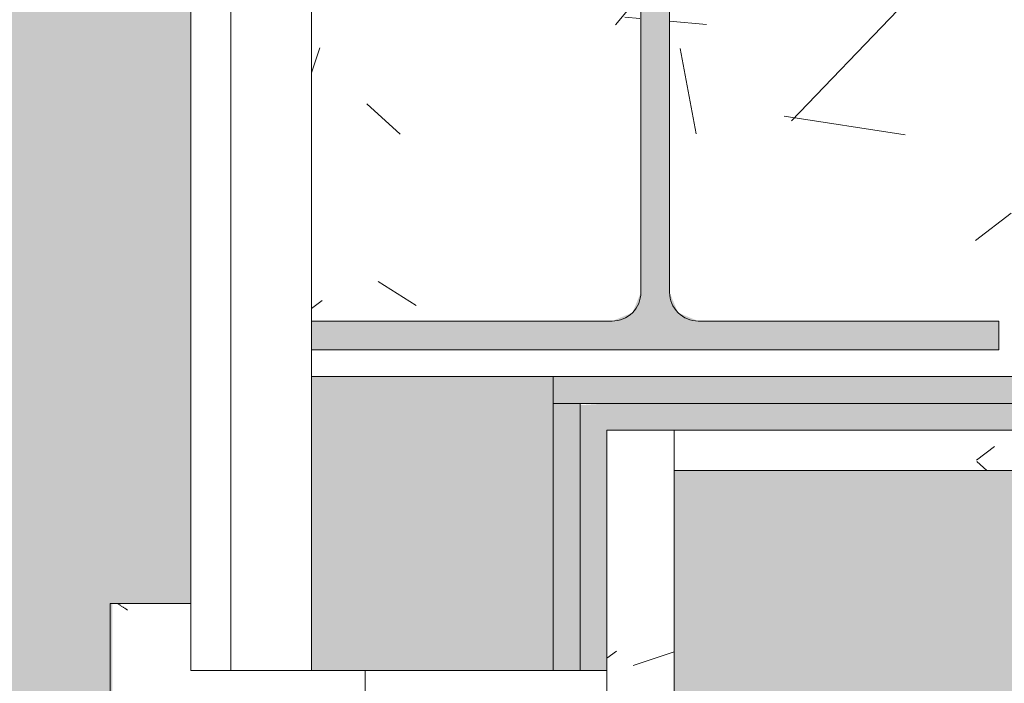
# Model space of a CAD drawing. Header units: millimetres. Extents: x 5980700 to 6194397, y -12939 to 2351883.
# Tile 15 of 124: x 6023785 to 6024151, y -2083 to -1836. Entities that reach past the tile are written whole.
import ezdxf

# ---------------------------------------------------------------- set-up
doc = ezdxf.new("R2010")
doc.units = ezdxf.units.MM
for name, color, linetype, lineweight in [('A-FLOR-PATT', 8, 'Continuous', 18), ('A-GLAZ', 151, 'Continuous', 9), ('A-GLAZ-SILL', 1, 'Continuous', 9), ('A-WALL', 113, 'Continuous', 18), ('A-WALL-PATT', 111, 'Continuous', 25), ('S-COLS', 52, 'Continuous', 9)]:
    doc.layers.add(name, color=color, linetype=linetype, lineweight=lineweight)
pattern_1 = [(49.99999999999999, (0, 0), (182.184668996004, -15.93908553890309), [19.05, -209.55]), (355, (0, 0), (-35.24242749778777, 191.0566080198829), [15.24, -167.64]), (100.451, (15.182, -1.328), (146.9425016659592, 175.1166878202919), [16.19, -178.09]), (46.184, (0, 50.8), (271.0788941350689, -42.04327417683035), [28.575, -314.325]), (96.636, (22.59, 47.297), (237.4025071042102, 247.4272132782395), [24.285, -267.135]), (351.184, (0, 50.8), (237.404605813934, 247.4251178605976), [22.86, -251.46]), (21, (25.4, 38.1), (151.6148798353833, -102.2655185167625), [19.05, -209.55]), (326, (25.4, 38.1), (61.80235996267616, 184.1877424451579), [15.24, -167.64]), (71.45100000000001, (38.035, 29.578), (213.4170626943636, 81.92136778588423), [16.19, -178.09]), (37.50000000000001, (0, 0), (3.08832282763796, 84.55507579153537), [8.382, -157.226, 8.382, -161.798, -168.275]), (37.50000000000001, (0, 0), (3.08832282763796, 84.55507579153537), [-335.788, 8.382, -159.893]), (7.499999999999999, (0, 0), (66.81943811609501, 100.1807470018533), [8.382, -88.646, 8.382, -153.416, -64.135]), (7.499999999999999, (0, 0), (66.81943811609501, 100.1807470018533), [-258.826, 8.382, -55.753]), (327.5, (-56.642, 0), (135.5904877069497, -5.7289126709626), [8.382, -55.118, 8.382, -189.738, -262.89]), (327.5, (-56.642, 0), (135.5904877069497, -5.7289126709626), [-261.62, 8.382, -254.508]), (317.5, (-82.042, 0), (148.1288864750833, 25.42676126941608), [8.382, -74.168, 8.382, -123.19, -186.69]), (317.5, (-82.042, 0), (148.1288864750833, 25.42676126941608), [-214.122, 8.382, -178.308])]

# ---------------------------------------------------------------- blocks, each defined once
blk = doc.blocks.new('FX-HRT-JANELA_CORRER-4FLS - 270x190cm-4FLS-ALU-3_0cmFolha 5-3910589-PLANTA DE CAIMENTO DE PISOS - TÉRREO')
at = {"layer": 'A-GLAZ', "color": 130}
for p, q in [((1349.999999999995, 12.49999999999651), (1329.999999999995, 12.49999999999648)), ((1349.999999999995, -77.49999999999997), (1349.999999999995, 12.49999999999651)), ((1329.999999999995, -77.5), (1349.999999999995, -77.49999999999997))]:
    blk.add_line(p, q, dxfattribs=at)
blk = doc.blocks.new('FP_28-PLANTA DE CAIMENTO DE PISOS - TÉRREO')
at = {"layer": 'A-GLAZ-SILL', "color": 90, "lineweight": 5}
blk.add_line((1374.999999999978, 107.4999999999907), (-1374.999999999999, 107.4999999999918), dxfattribs=at)
at = {"layer": 'A-GLAZ-SILL', "lineweight": 5}
for p, q in [((1373.622227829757, 102.7094801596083), (1373.484450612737, 102.4977590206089)), ((1373.760005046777, 102.9198328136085), (1373.622227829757, 102.7094801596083)), ((1373.897782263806, 103.1286494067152), (1373.760005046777, 102.9198328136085)), ((1374.035559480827, 103.3357635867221), (1373.897782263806, 103.1286494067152)), ((1374.173336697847, 103.541010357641), (1374.035559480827, 103.3357635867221)), ((1374.311113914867, 103.7442262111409), (1374.173336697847, 103.541010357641)), ((1374.448891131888, 103.9452492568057), (1374.311113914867, 103.7442262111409)), ((1374.586668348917, 104.1439193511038), (1374.448891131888, 103.9452492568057)), ((1374.724445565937, 104.340078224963), (1374.586668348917, 104.1439193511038)), ((1374.862222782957, 104.5335696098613), (1374.724445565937, 104.340078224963)), ((1374.999999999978, 104.7242393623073), (1374.862222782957, 104.5335696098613)), ((1372.657787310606, 101.2081986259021), (1372.520010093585, 100.991664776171)), ((1372.795564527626, 101.424559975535), (1372.657787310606, 101.2081986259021)), ((1372.933341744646, 101.6405764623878), (1372.795564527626, 101.424559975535)), ((1373.071118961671, 101.8560759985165), (1372.933341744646, 101.6405764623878)), ((1373.208896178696, 102.0708869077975), (1373.071118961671, 101.8560759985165)), ((1373.346673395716, 102.2848380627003), (1373.208896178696, 102.0708869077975)), ((1373.484450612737, 102.4977590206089), (1373.346673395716, 102.2848380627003))]:
    blk.add_line(p, q, dxfattribs=at)
blk = doc.blocks.new('CC_PEITORIL - PEITORIL-3910250-PLANTA DE CAIMENTO DE PISOS - TÉRREO')
at = {"layer": 'A-GLAZ-SILL', "lineweight": 5}
h = blk.add_hatch(dxfattribs=at)
h.set_pattern_fill('FP_51', color=256, style=0, pattern_type=2)
h.set_pattern_definition([(270, (3428.341, -16549.116), (101.6, -406.4), [33.528, -271.272, 33.528, -1896.872]), (270, (3428.341, -16549.116), (101.6, -406.4), [-338.328, -271.272, 33.528, -576.072, -1016]), (270, (3428.341, -16549.116), (101.6, -406.4), [-1219.2, 33.528, -271.272, 33.528, -677.672]), (270, (3428.341, -16549.116), (101.6, -406.4), [-1557.528, -169.672, 33.528, -474.472]), (29.99999999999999, (3479.141, -16701.516), (301.1527240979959, 291.1881810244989), [33.528, -271.272, 33.528, -271.272, -1625.6]), (29.99999999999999, (3479.141, -16701.516), (301.1527240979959, 291.1881810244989), [-609.6, 33.528, -576.072, 33.528, -271.272, -711.2]), (29.99999999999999, (3479.141, -16701.516), (301.1527240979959, 291.1881810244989), [-1524, 33.528, -169.672, 33.528, -474.472]), (150, (3682.341, -16752.316), (-402.7527240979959, 115.211818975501), [33.528, -271.272, 33.528, -1896.872]), (150, (3682.341, -16752.316), (-402.7527240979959, 115.211818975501), [-338.328, -271.272, 33.528, -576.072, -1016]), (150, (3682.341, -16752.316), (-402.7527240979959, 115.211818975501), [-1219.2, 33.528, -271.272, 33.528, -677.672]), (150, (3682.341, -16752.316), (-402.7527240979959, 115.211818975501), [-1557.528, -169.672, 33.528, -474.472])])
h.paths.add_polyline_path([(-1374.999999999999, 77.50000000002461), (-1350.000000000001, 77.50000000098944), (-1350.000000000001, 12.5000000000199), (1349.999999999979, 12.50000000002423), (1349.999999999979, 77.5000000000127), (1374.999999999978, 77.5000000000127), (1374.999999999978, 100.9916647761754), (-1374.999999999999, 100.991664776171)])
h = blk.add_hatch(dxfattribs=at)
h.set_pattern_fill('FP_52', color=256, style=0, pattern_type=2)
h.set_pattern_definition([(126.87, (5015.840999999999, -17184.116), (3175.008507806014, -4762.494328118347), [793.75, -7143.75]), (116.565, (4539.590999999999, -18136.616), (-1587.499067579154, 1587.501456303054), [1774.879, -1774.879]), (108.435, (3745.841, -18136.616), (-1587.502903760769, 3174.997452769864), [1004.024, -4016.092])])
h.paths.add_polyline_path([(-1374.999999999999, 77.50000000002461), (-1350.000000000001, 77.50000000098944), (-1350.000000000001, 12.5000000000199), (1349.999999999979, 12.50000000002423), (1349.999999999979, 77.5000000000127), (1374.999999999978, 77.5000000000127), (1374.999999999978, 100.9916647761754), (-1374.999999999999, 100.991664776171)])
at = {"layer": 'A-GLAZ-SILL', "color": 90, "lineweight": 5}
for p, q in [((1374.999999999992, 107.4999999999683), (1374.999999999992, 100.991664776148)), ((1374.999999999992, 77.50000000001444), (1374.999999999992, 100.9916647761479))]:
    blk.add_line(p, q, dxfattribs=at)
at = {"layer": 'A-GLAZ', "color": 90, "lineweight": 5}
blk.add_blockref('FP_28-PLANTA DE CAIMENTO DE PISOS - TÉRREO', (0, 0), dxfattribs=at)
blk = doc.blocks.new('_ARQPWR_Pilar perfil I - _TP01-V75-PLANTA DE CAIMENTO DE PISOS - TÉRREO')
at = {"layer": 'S-COLS', "lineweight": 5}
h = blk.add_hatch(color=256, dxfattribs=at)
h.paths.add_polyline_path([(-16.05000000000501, -112.2999999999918), (-16.04583271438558, -112.299467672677), (-5.346365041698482, -112.2999999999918)])
h.paths.add_polyline_path([(5.349999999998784, -122.9999999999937), (127.9999999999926, -122.9999999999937), (127.9999999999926, -112.2999999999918), (16.04999999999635, -112.2999999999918), (8.483957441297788, -109.1660425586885), (5.349999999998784, -101.5999999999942), (5.349999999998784, 101.6000000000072), (8.483957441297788, 109.1660425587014), (16.05000000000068, 112.3000000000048), (127.9999999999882, 112.3000000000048), (127.9999999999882, 123.0000000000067), (-128.0000000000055, 122.5007888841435), (-127.9963650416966, 112.3000000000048), (-16.04379473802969, 112.2974296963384), (-8.480322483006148, 109.1572669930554), (-5.350000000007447, 101.6000000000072), (-5.352570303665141, -101.6062052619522), (-8.483957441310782, -109.1660425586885), (-16.05000000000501, -112.2999999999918), (-128.0000000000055, -112.3075216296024), (-127.9661199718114, -122.9999999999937), (-5.346365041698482, -122.9999999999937)])
at = {"layer": 'S-COLS', "color": 90, "lineweight": 5}
for p, q in [((127.9999999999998, 123.0000000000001), (-128.0000000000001, 123.0000000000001)), ((-128.0000000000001, 123.0000000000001), (-128.0000000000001, 112.3000000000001)), ((127.9999999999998, 112.3000000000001), (127.9999999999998, 123.0000000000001)), ((-128.0000000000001, 112.3000000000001), (-16.05000000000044, 112.3000000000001)), ((16.04999999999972, 112.3000000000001), (127.9999999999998, 112.3000000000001)), ((-5.350000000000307, 101.6000000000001), (-5.350000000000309, -101.5999999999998)), ((5.349999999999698, -101.6), (5.349999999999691, 101.6)), ((-16.05000000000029, -112.3), (-128.0000000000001, -112.3)), ((-128.0000000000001, -112.3), (-128.0000000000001, -123)), ((127.9999999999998, -112.3), (16.04999999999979, -112.3)), ((127.9999999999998, -123), (127.9999999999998, -112.3)), ((-128.0000000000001, -123), (127.9999999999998, -123))]:
    blk.add_line(p, q, dxfattribs=at)
for centre, radius, start, end in [((-16.05000000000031, 101.6000000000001), 10.70000000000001, 3.307776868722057e-13, 90.00000000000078), ((16.04999999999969, 101.6000000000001), 10.69999999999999, 90.00000000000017, 180.0000000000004), ((-16.05000000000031, -101.6), 10.7, 270, 7.887775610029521e-13), ((16.04999999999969, -101.6), 10.70000000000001, 180.0000000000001, 270.0000000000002)]:
    blk.add_arc(centre, radius, start, end, dxfattribs=at)
blk = doc.blocks.new('FX-PNC-PILAR-TP2 - FX-PNC-PILAR-TP01-4296264-PLANTA DE CAIMENTO DE PISOS - TÉRREO')
at = {"layer": 'A-WALL-PATT', "lineweight": 5}
h = blk.add_hatch(dxfattribs=at)
h.set_pattern_fill('FP_108', color=135, style=0, pattern_type=2)
h.set_pattern_definition([(49.99999999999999, (2e-05, -3e-05), (364.3679291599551, -31.87829433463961), [38.1, -419.1]), (355, (2e-05, -3e-05), (-70.48585119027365, 382.1133031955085), [30.48, -335.28]), (100.451, (30.364, -2.657), (293.8850033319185, 350.2333756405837), [32.38, -356.18]), (46.184, (2e-05, 101.6), (542.1584806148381, -84.08582678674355), [57.15, -628.65]), (96.636, (45.18, 94.59299999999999), (474.8048986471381, 494.8554198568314), [48.57, -534.27]), (351.184, (2e-05, 101.6), (474.8101998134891, 494.8500824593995), [45.72, -502.92]), (21, (50.8, 76.2), (303.2284677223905, -204.530461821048), [38.1, -419.1]), (326, (50.8, 76.2), (123.6038908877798, 368.3760440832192), [30.48, -335.28]), (71.45100000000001, (76.069, 59.15600000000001), (426.8341253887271, 163.8427355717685), [32.38, -356.18]), (37.50000000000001, (2e-05, -3e-05), (6.176645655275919, 169.1101515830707), [16.764, -314.452, 16.764, -323.596, -336.55]), (37.50000000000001, (2e-05, -3e-05), (6.176645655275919, 169.1101515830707), [-671.576, 16.764, -319.786]), (7.499999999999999, (2e-05, -3e-05), (133.63887623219, 200.3614940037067), [16.764, -177.292, 16.764, -306.832, -128.27]), (7.499999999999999, (2e-05, -3e-05), (133.63887623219, 200.3614940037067), [-517.6519999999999, 16.764, -111.506]), (327.5, (-113.284, -3e-05), (271.1818188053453, -11.45836264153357), [16.764, -110.236, 16.764, -379.476, -525.78]), (327.5, (-113.284, -3e-05), (271.1818188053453, -11.45836264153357), [-523.24, 16.764, -509.016]), (317.5, (-164.084, -3e-05), (296.2585102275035, 50.85284694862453), [16.764, -148.336, 16.764, -246.38, -373.38]), (317.5, (-164.084, -3e-05), (296.2585102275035, 50.85284694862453), [-428.244, 16.764, -356.616])])
h.paths.add_polyline_path([(-16458.96301173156, -1968.841821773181), (-16315.61664668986, -1968.841821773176), (-16315.61664668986, -1702.841821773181), (-16581.61301173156, -1702.852016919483), (-16581.61301173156, -1712.841821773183), (-16325.61664668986, -1712.841821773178), (-16325.61664668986, -1723.54182177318), (-16437.5666466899, -1723.541821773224), (-16445.13268924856, -1726.675779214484), (-16448.26664668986, -1734.241821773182), (-16448.26664668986, -1937.441821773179), (-16445.13268924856, -1945.007864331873), (-16437.56664668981, -1948.141821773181), (-16325.61664668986, -1948.141821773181), (-16325.61664668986, -1958.841821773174), (-16581.61301173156, -1958.853541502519), (-16581.61301173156, -1968.841821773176), (-16460.28390427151, -1968.841821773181)])
h.paths.add_polyline_path([(-16491.61587018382, -1948.141821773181), (-16469.66044142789, -1948.139251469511), (-16462.10060413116, -1945.007864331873), (-16458.96664668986, -1937.441821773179), (-16459.61571052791, -1732.674843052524), (-16462.10060413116, -1726.675779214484), (-16471.61587018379, -1723.54182177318), (-16581.61301173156, -1723.54182177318), (-16581.61301173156, -1948.141821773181), (-16543.6148292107, -1948.141821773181)])
at = {"layer": 'A-WALL', "color": 130, "lineweight": 9}
for p, q in [((-16581.61301173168, -1723.541821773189), (-16581.61301173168, -1948.141821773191)), ((-16581.61301173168, -1958.84182177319), (-16581.61301173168, -1968.84182177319)), ((-16581.61301173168, -1968.84182177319), (-16460.28390427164, -1968.84182177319)), ((-16460.28390427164, -1968.84182177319), (-16315.61664668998, -1968.84182177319))]:
    blk.add_line(p, q, dxfattribs=at)
blk = doc.blocks.new('BE-PMSa-MOD-ARQ-CONEXAODOFUTURO-EX-000-R_rvt-1-PLANTA DE CAIMENTO DE PISOS - TÉRREO')
at = {"layer": 'A-FLOR-PATT', "lineweight": 5}
h = blk.add_hatch(dxfattribs=at)
h.set_pattern_fill('FP_2', color=135, style=0, pattern_type=2)
h.set_pattern_definition([(0, (0, 0), (812.8, 203.2), [33.528, -576.072, 33.528, -576.072, -3251.2]), (0, (0, 0), (812.8, 203.2), [-1219.2, 33.528, -1185.672, 33.528, -576.072, -1422.4]), (0, (0, 0), (812.8, 203.2), [-3048, 33.528, -372.872, 33.528, -982.472]), (120, (304.8, 101.6), (-582.3763620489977, 602.3054481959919), [33.52799999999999, -576.0719999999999, 33.52799999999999, -576.0719999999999, -3251.199999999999]), (120, (304.8, 101.6), (-582.3763620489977, 602.3054481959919), [-1219.2, 33.52799999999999, -1185.672, 33.52799999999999, -576.0719999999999, -1422.4]), (120, (304.8, 101.6), (-582.3763620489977, 602.3054481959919), [-3048, 33.52799999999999, -372.8719999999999, 33.52799999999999, -982.4719999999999]), (240, (406.4, 508), (-230.4236379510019, -805.5054481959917), [33.528, -576.072, 33.528, -576.072, -3251.2]), (240, (406.4, 508), (-230.4236379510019, -805.5054481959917), [-1219.2, 33.528, -1185.672, 33.528, -576.072, -1422.4]), (240, (406.4, 508), (-230.4236379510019, -805.5054481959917), [-3048, 33.528, -372.872, 33.528, -982.472])])
h.paths.add_polyline_path([(13153.13200708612, -10125.84100563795), (14705.38782324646, -10125.84100563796), (14705.38782324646, -9779.8857164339), (14699.38782324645, -9779.8857164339), (14699.38782324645, -9763.237570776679), (14681.68558745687, -9763.757413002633), (14670.96395493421, -9768.482704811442), (14665.88782324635, -9780.73757077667), (14665.88782324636, -9856.278958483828), (14670.73620676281, -9865.0681674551), (14677.45883342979, -9868.493127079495), (14678.38782324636, -9869.242380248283), (14678.38782324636, -9881.040871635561), (14674.1436913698, -9882.10035906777), (14663.09686027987, -9878.012306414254), (14654.48340806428, -9869.156476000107), (14652.0250349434, -9859.981702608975), (14651.89263271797, -9855.73757077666), (14650.88782324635, -9855.73757077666), (14651.89263271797, -9780.73757077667), (14653.73085252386, -9770.127241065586), (14655.24199762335, -9764.487570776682), (14667.13782324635, -9752.591745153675), (14683.38782324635, -9748.23757077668), (14699.38782324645, -9748.23757077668), (14699.38782324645, -9731.589425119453), (14705.38782324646, -9731.589425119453), (14705.38782324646, -9705.737570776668), (14755.38782324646, -9705.737570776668), (14755.38782324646, -9754.737570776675), (14795.38782324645, -9754.737570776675), (14796.02424042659, -9756.737570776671), (14812.38782324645, -9756.737570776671), (14811.36426821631, -9815.737570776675), (14810.34779546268, -9815.737570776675), (14811.47778338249, -9818.171971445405), (14811.43015556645, -9819.291362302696), (14811.44856252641, -9820.918341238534), (14827.38782324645, -9827.197475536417), (14827.38782324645, -10125.84100563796), (21231.38515489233, -10125.84100563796), (21231.38515489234, 5919.158994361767), (12003.88515489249, 5918.472013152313), (12003.8851548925, 5447.158205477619), (12268.88333741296, 5447.158205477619), (12268.88333741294, 4674.158994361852), (15653.88333741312, 4674.158994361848), (15653.88333741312, 5447.158205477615), (15923.88333741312, 5447.15820547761), (15923.88333741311, 4674.158994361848), (19999.38682609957, 4674.158994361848), (19999.38682609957, 5447.158205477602), (20269.38682609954, 5447.158205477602), (20269.38682609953, 4280.731645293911), (20299.38682609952, 4280.731645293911), (20298.51487451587, 1530.731645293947), (20269.38682609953, 1530.731645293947), (20269.38682609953, 1143.558994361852), (20299.38682609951, 1143.558994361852), (20298.51487451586, -1606.441005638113), (20269.38682609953, -1606.441005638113), (20269.38682609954, -2040.191005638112), (20299.38682609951, -2040.191005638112), (20298.51487451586, -4790.191005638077), (20269.38682609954, -4790.191005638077), (20269.38682609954, -5273.941005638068), (20299.38682609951, -5273.941005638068), (20298.51487451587, -8023.941005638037), (20269.38682609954, -8023.941005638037), (20269.38682609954, -9308.841005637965), (19999.38682609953, -9308.841005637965), (19999.38682609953, -8513.841794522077), (19913.38333741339, -8513.841794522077), (19913.38333741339, -8347.825683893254), (19635.38599049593, -8347.825683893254), (19635.38599049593, -8377.825683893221), (16285.38599049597, -8376.953732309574), (16285.38599049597, -8347.825683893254), (15971.88333741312, -8347.825683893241), (15971.88333741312, -8513.84179452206), (15921.38515489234, -8513.84179452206), (15921.38515489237, -9312.594001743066), (15651.38515489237, -9312.594001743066), (15651.3851548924, -8513.84179452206), (15603.38515489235, -8513.841794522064), (15603.38515489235, -8377.825683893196), (12316.88333741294, -8377.82568389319), (12316.88333741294, -8513.841794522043), (12268.88333741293, -8513.841794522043), (12268.88333741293, -9312.59400174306), (11998.88333741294, -9312.59400174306), (11998.88333741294, -8513.841794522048), (11950.88333741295, -8513.841794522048), (11950.88333741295, -8347.825683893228), (11867.63333741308, -8347.825683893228), (11867.63333741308, -8377.82568389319), (8517.633337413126, -8376.953732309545), (8517.633337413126, -8347.825683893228), (8434.383337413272, -8347.825683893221), (8434.383337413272, -8468.841794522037), (8419.38333741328, -8468.841794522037), (8419.38333741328, -8498.841794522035), (8434.383337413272, -8498.841794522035), (8434.383337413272, -8513.841794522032), (8386.383337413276, -8513.841794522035), (8386.383337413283, -9312.594001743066), (8116.383337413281, -9312.594001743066), (8116.383337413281, -9125.841005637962), (2121.38333741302, -9125.841005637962), (2121.38333741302, -9312.594001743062), (1851.383337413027, -9312.594001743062), (1851.383337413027, -9125.841005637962), (-4143.616662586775, -9125.841005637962), (-4143.616662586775, -9312.594001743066), (-4413.616662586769, -9312.594001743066), (-4413.616662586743, -8513.841794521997), (-4461.61666258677, -8513.841794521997), (-4461.61666258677, -8498.841794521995), (-4446.616662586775, -8498.841794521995), (-4446.616662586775, -8468.841794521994), (-4461.61666258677, -8468.841794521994), (-4461.61666258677, -8347.825683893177), (-4547.366662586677, -8347.825683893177), (-4547.366662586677, -8377.825683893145), (-7897.36666258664, -8376.953732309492), (-7897.36666258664, -8347.825683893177), (-7983.116662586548, -8347.825683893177), (-7983.116662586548, -8513.841794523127), (-8031.114845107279, -8513.841794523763), (-8031.114845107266, -9308.841005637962), (-8301.114845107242, -9308.841005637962), (-8301.114845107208, -8513.84179452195), (-8349.116662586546, -8513.841794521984), (-8349.116662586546, -8347.825683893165), (-8354.864845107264, -8347.825683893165), (-8354.864845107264, -8377.825683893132), (-11704.86484510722, -8376.953732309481), (-11704.86484510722, -8347.825683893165), (-11710.61666258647, -8347.825683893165), (-11710.61666258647, -8513.841794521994), (-11758.61484510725, -8513.841794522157), (-11758.61484510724, -9308.841005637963), (-12028.61484510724, -9308.841005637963), (-12028.61484510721, -8513.841794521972), (-12076.61666258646, -8513.841794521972), (-12076.61666258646, -8347.825683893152), (-12498.61666258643, -8347.825683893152), (-12498.61666258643, -8377.82568389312), (-15848.61666258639, -8376.953732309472), (-15848.61666258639, -8347.825683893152), (-16270.61666258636, -8347.82568389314), (-16270.61666258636, -8513.841794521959), (-16356.6158860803, -8513.84179452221), (-16356.61588608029, -9308.841005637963), (-16626.61588608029, -9308.841005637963), (-16626.61588608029, -7987.079408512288), (-16656.61588608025, -7987.079408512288), (-16655.74393449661, -5237.079408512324), (-16626.61588608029, -5237.079408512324), (-16626.61588608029, -4803.341005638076), (-16656.61588608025, -4803.341005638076), (-16655.7439344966, -2053.341005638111), (-16626.61588608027, -2053.341005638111), (-16626.61588608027, -1620.841794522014), (-16656.61588608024, -1620.841794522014), (-16655.74393449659, 1129.158205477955), (-16626.61588608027, 1129.158205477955), (-16626.61588608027, 1534.158205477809), (-16656.61588608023, 1534.158205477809), (-16655.74393449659, 4284.158205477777), (-16626.61588608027, 4284.158205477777), (-16626.61588608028, 5479.158994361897), (-16356.61588608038, 5479.158994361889), (-16356.61588608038, 4674.158994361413), (-12028.61666258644, 4674.158994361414), (-12028.61666258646, 5447.158205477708), (-11733.61666258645, 5446.941285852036), (-11733.61666258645, 4674.158994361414), (-8301.114845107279, 4674.158994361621), (-8301.114845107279, 5447.158205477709), (-8031.114845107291, 5447.158205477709), (-8031.114845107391, 5919.158994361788), (-17588.61484510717, 5919.158994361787), (-17588.6148451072, -10125.84100563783), (8442.166919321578, -10125.84100563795)])
h.paths.add_polyline_path([(14664.88301377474, -9780.73757077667), (14665.63226694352, -9779.779781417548), (14664.44050548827, -9775.73581322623)])
h.paths.add_polyline_path([(-16089.6590788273, -8758.10531785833), (-16115.54098333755, -8754.697900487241), (-16139.6590788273, -8744.707858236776), (-16160.36975694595, -8728.815995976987), (-16176.26161920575, -8708.105317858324), (-16186.2516614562, -8683.987222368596), (-16189.6590788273, -8658.105317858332), (-16186.2516614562, -8632.223413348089), (-16176.26161920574, -8608.105317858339), (-16160.36975694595, -8587.39463973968), (-16139.6590788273, -8571.502777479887), (-16115.54098333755, -8561.512735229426), (-16089.6590788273, -8558.105317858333), (-16063.77717431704, -8561.512735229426), (-16039.65907882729, -8571.502777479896), (-16018.94840070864, -8587.394639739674), (-16003.05653844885, -8608.105317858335), (-15993.06649619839, -8632.22341334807), (-15989.6590788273, -8658.105317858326), (-15993.06649619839, -8683.987222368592), (-16003.05653844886, -8708.10531785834), (-16018.94840070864, -8728.815995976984), (-16039.65907882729, -8744.707858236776), (-16063.77717431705, -8754.697900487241)])
h.paths.add_polyline_path([(19732.71217533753, -8754.668450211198), (19706.83027082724, -8751.260990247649), (19682.71217533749, -8741.270823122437), (19660.00862136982, -8722.781563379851), (19646.10963495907, -8704.667825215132), (19636.11959270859, -8680.54942825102), (19632.71217533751, -8648.664394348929), (19632.71217533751, -8622.782813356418), (19636.11959270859, -8596.901232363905), (19646.10963495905, -8572.783438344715), (19662.00149721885, -8552.073019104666), (19682.71217533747, -8536.181355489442), (19706.83027082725, -8526.191438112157), (19732.7121753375, -8522.784063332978), (19758.59407984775, -8526.191438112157), (19782.71217533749, -8536.181355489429), (19803.42285345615, -8552.073019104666), (19819.31471571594, -8572.783438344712), (19829.30475796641, -8596.901232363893), (19832.7121753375, -8628.39034617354), (19832.7121753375, -8654.66720021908), (19827.88084468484, -8683.987101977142), (19816.67739151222, -8708.104895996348), (19803.42285345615, -8725.378762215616), (19782.71217533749, -8741.27082312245), (19758.59407984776, -8751.260990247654)])
h.paths.add_polyline_path([(15648.38515489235, -8468.841794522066), (15650.88333741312, -8468.841794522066), (15650.88333741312, -8347.825683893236), (15648.38515489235, -8347.825683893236), (15648.38515489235, -8375.919436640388)])
h.paths.add_polyline_path([(-15957.766248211, 4689.65210732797), (-15964.016248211, 4691.326789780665), (-15966.60508297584, 4693.313272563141), (-15969.84032103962, 4698.916869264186), (-15969.84032103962, 4705.387345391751), (-15966.60508297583, 4710.990942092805), (-15961.00148627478, 4714.226180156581), (-15954.53101014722, 4714.226180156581), (-15948.92741344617, 4710.990942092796), (-15945.69217538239, 4705.387345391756), (-15945.69217538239, 4698.916869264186), (-15948.92741344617, 4693.313272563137), (-15954.53101014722, 4690.078034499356)])
h.paths.add_polyline_path([(19572.98503538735, 4699.192323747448), (19566.73503538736, 4700.867006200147), (19564.14620062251, 4702.853488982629), (19560.91096255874, 4708.45708568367), (19560.91096255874, 4714.927561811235), (19564.14620062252, 4720.531158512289), (19569.74979732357, 4723.766396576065), (19576.22027345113, 4723.766396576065), (19581.82387015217, 4720.53115851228), (19585.05910821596, 4714.927561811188), (19585.05910821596, 4708.457085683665), (19581.82387015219, 4702.853488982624), (19576.22027345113, 4699.618250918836)])
h.paths.add_polyline_path([(19732.7121753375, 4730.240264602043), (19706.83027082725, 4733.647681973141), (19682.7121753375, 4743.637724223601), (19662.00149721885, 4759.529586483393), (19646.10963495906, 4780.240264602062), (19636.11959270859, 4804.358360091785), (19632.71217533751, 4830.240264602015), (19636.11959270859, 4856.122169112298), (19646.10963495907, 4880.240264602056), (19662.00149721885, 4900.950942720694), (19682.7121753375, 4916.84280498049), (19706.83027082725, 4926.832847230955), (19732.7121753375, 4930.240264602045), (19758.59407984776, 4926.832847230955), (19782.71217533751, 4916.842804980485), (19803.42285345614, 4900.950942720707), (19819.31471571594, 4880.240264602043), (19829.30475796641, 4856.122169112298), (19832.7121753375, 4830.24026460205), (19829.30475796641, 4804.358360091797), (19819.31471571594, 4780.240264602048), (19803.42285345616, 4759.529586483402), (19782.71217533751, 4743.63772422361), (19758.59407984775, 4733.647681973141)])
h.paths.add_polyline_path([(-16089.6590788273, 4736.408178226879), (-16115.54098333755, 4739.815595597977), (-16139.6590788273, 4749.805637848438), (-16160.36975694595, 4765.697500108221), (-16176.26161920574, 4786.408178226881), (-16186.2516614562, 4810.526273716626), (-16189.6590788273, 4836.408178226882), (-16186.2516614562, 4862.29008273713), (-16176.26161920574, 4886.408178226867), (-16160.36975694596, 4907.118856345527), (-16139.6590788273, 4923.010718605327), (-16115.54098333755, 4933.000760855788), (-16089.6590788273, 4936.408178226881), (-16063.77717431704, 4933.000760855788), (-16039.6590788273, 4923.010718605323), (-16018.94840070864, 4907.118856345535), (-16003.05653844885, 4886.408178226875), (-15993.06649619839, 4862.29008273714), (-15989.6590788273, 4836.408178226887), (-15993.06649619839, 4810.526273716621), (-16003.05653844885, 4786.408178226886), (-16018.94840070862, 4765.697500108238), (-16039.6590788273, 4749.805637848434), (-16063.77717431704, 4739.815595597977)])
h = blk.add_hatch(dxfattribs=at)
h.set_pattern_fill('FP_109', color=133, style=0, pattern_type=2)
h.set_pattern_definition(pattern_1)
h.paths.add_polyline_path([(-4441.627696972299, -8177.825683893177), (-4441.627696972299, -8167.82568389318), (-4451.627696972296, -8167.82568389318), (-4451.627696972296, -8177.825683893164)])
h.paths.add_polyline_path([(20075.50989163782, -8167.825683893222), (20089.3868260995, -8167.825683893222), (20089.38682609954, -5194.841794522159), (19913.38333741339, -5194.841794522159), (19913.38333741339, -4838.84179452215), (20089.38682609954, -4838.841794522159), (20089.38682609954, -2003.841794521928), (19923.3833374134, -2003.841794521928), (19923.38333741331, -1915.841005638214), (15956.88333741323, -1915.841005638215), (15956.88333741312, -2008.841794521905), (15620.88333741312, -2008.841794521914), (15620.88333741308, -1915.841005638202), (12301.88333741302, -1915.841005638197), (12301.88333741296, -2008.841794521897), (11965.88333741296, -2008.84179452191), (11965.88333741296, -1915.841005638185), (9479.379702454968, -1915.841005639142), (9479.379702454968, -1900.841005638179), (8579.379702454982, -1900.841005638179), (8579.379702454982, -2050.841005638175), (11830.88333741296, -2050.841005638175), (11830.88333741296, -2143.841794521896), (12436.88333741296, -2143.841794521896), (12436.88333741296, -2050.84100563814), (15485.88333741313, -2050.841005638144), (15485.88333741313, -2143.841794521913), (16091.88333741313, -2143.841794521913), (16091.88333741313, -2050.841005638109), (19788.3833374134, -2050.841005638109), (19788.3833374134, -2138.841794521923), (19964.38682609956, -2138.841794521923), (19964.38682609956, -4713.841794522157), (19788.3833374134, -4713.841794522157), (19788.3833374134, -5319.841794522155), (19964.38682609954, -5319.841794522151), (19964.38682609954, -8042.825683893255), (8511.785154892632, -8042.825683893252), (8511.785154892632, -4063.84179452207), (8559.379702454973, -4063.841794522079), (8559.379702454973, -3457.84179452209), (8511.785154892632, -3457.84179452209), (8511.785154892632, -2770.84100563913), (8500.374635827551, -2770.84100563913), (8500.374635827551, -2640.841005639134), (8511.785154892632, -2640.841005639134), (8511.785154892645, -2138.841794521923), (8549.379702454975, -2138.826511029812), (8549.379702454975, -1900.841005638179), (8539.379702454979, -1900.841005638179), (8539.379702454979, -1915.841005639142), (8424.379702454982, -1915.841005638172), (8424.379702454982, -2003.841794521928), (8386.785154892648, -2003.841794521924), (8386.785154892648, -3582.841794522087), (8434.379702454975, -3582.841794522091), (8434.379702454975, -3938.841794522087), (8386.78515489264, -3938.841794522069), (8386.78515489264, -8167.825683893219), (19983.39944753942, -8167.825683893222)])
h.paths.add_polyline_path([(-4451.627696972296, -8167.82568389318), (-4451.627696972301, -1915.841005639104), (-4556.62769697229, -1915.841005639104), (-4556.62769697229, -1900.841005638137), (-4566.627696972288, -1900.841005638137), (-4566.627696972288, -2740.841005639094), (-4556.627696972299, -2740.841005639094), (-4556.627696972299, -2751.841005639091), (-4536.622630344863, -2751.841005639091), (-4536.622630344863, -2640.841005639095), (-4517.622630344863, -2640.841005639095), (-4517.622630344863, -2770.841005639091), (-4556.627696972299, -2770.841005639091), (-4556.627696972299, -2780.841005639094), (-4566.627696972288, -2780.841005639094), (-4566.627696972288, -2820.841005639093), (-4576.627696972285, -2820.841005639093), (-4576.627696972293, -8042.825683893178), (-16321.61588607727, -8042.825683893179), (-16321.61588608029, -5319.841794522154), (-16145.61666258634, -5319.841794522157), (-16145.61666258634, -4713.841794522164), (-16321.61588608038, -4713.841794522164), (-16321.61588608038, -2138.841794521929), (-16145.61666258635, -2138.841794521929), (-16145.61666258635, -2050.841005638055), (-12201.61666258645, -2050.841005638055), (-12201.61666258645, -2138.841794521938), (-11585.61666258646, -2138.841794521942), (-11585.61666258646, -2050.841005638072), (-8474.116662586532, -2050.841005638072), (-8474.116662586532, -2138.841794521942), (-7858.116662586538, -2138.841794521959), (-7858.116662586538, -2050.841005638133), (-4596.627696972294, -2049.966749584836), (-4596.627696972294, -1900.841005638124), (-5496.627696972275, -1900.841005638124), (-5496.627696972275, -1915.841005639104), (-7993.116662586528, -1915.841005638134), (-7993.116662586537, -2003.841794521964), (-8339.116662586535, -2003.841794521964), (-8339.116662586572, -1915.841005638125), (-11720.6166625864, -1915.841005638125), (-11720.61666258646, -2003.841794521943), (-12066.61666258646, -2003.841794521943), (-12066.61666258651, -1915.841005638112), (-16280.61666258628, -1915.841005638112), (-16280.61666258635, -2003.84179452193), (-16446.61588608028, -2003.84179452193), (-16446.61588608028, -4838.841794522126), (-16270.61666258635, -4838.841794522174), (-16270.61666258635, -5194.841794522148), (-16446.61588608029, -5194.841794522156), (-16446.61588608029, -8167.825683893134), (-4512.987072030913, -8167.825683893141)])
h.paths.add_polyline_path([(-6183.614845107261, -327.1176804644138), (-6183.612822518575, -327.1195872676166), (-6151.433903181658, -327.1195872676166)])
h.paths.add_polyline_path([(-6183.614845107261, -1157.117680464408), (-6183.612822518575, -1157.119587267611), (-6174.673446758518, -1157.119587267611)])
h.paths.add_polyline_path([(9914.343509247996, -1770.841005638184), (10006.38515489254, -1770.841005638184), (10006.38515489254, -14.61798700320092), (9529.379702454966, -14.61798700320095), (9529.379702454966, -29.61798700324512), (9479.379702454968, -29.61798700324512), (9479.379702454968, -14.61798700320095), (8539.379702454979, -14.617987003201), (8539.379702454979, -29.61798700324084), (8489.37970245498, -28.80444696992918), (8489.37970245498, -14.617987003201), (-2271.114845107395, -14.6179870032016), (-2271.114845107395, -29.61036006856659), (-2321.114845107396, -29.61036006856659), (-2321.114845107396, -14.6179870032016), (-3061.11484510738, -14.61798700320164), (-3061.11484510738, -29.6103600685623), (-3111.114845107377, -29.61036006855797), (-3111.114845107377, -14.61798700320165), (-3280.616662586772, -14.61798700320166), (-3280.616662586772, -29.61036006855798), (-3330.616662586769, -29.61036006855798), (-3330.616662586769, -14.61798700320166), (-4070.616662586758, -14.6179870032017), (-4070.616662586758, -29.61036006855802), (-4120.616662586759, -29.61036006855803), (-4120.616662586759, -14.6179870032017), (-4506.627696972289, -14.61798700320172), (-4506.627696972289, -29.61036006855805), (-4556.62769697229, -29.61036006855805), (-4556.62769697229, -14.61798700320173), (-5496.627696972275, -14.61798700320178), (-5496.627696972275, -29.61036006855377), (-5546.627696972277, -29.61036006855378), (-5546.627696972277, -14.61798700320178), (-6183.614845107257, -14.61798700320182), (-6183.614845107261, -1770.841005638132), (-5546.627696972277, -1770.841005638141), (-5546.627696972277, -1755.841005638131), (-5496.627696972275, -1755.841005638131), (-5496.627696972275, -1770.841005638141), (-4556.62769697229, -1770.841005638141), (-4556.62769697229, -1755.841005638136), (-4506.627696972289, -1755.841005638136), (-4506.627696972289, -1770.841005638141), (-4436.616662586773, -1770.841005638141), (-4436.616662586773, -1682.841794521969), (-4120.616662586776, -1682.841794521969), (-4120.616662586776, -1770.841005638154), (-1313.614873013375, -1770.841005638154), (-1313.614873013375, -1755.841005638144), (-1243.614873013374, -1755.841005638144), (-1243.614873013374, -1770.841005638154), (-403.6148730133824, -1770.841005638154), (-403.6148730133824, -1755.841005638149), (-333.6148730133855, -1755.841005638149), (-333.6148730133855, -1770.841005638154), (748.3833374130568, -1770.841005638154), (748.3833374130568, -1755.841005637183), (818.3833374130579, -1755.841005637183), (818.3833374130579, -1770.841005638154), (1678.38333741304, -1770.841005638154), (1678.38333741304, -1620.841005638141), (-3970.61666258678, -1620.841005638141), (-3970.61666258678, -1532.841794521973), (-4586.616662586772, -1532.841794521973), (-4586.616662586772, -1620.841005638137), (-6033.61484510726, -1620.841005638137), (-6033.61484510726, -164.6179870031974), (9856.385154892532, -164.6179870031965), (9856.385154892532, -1620.841005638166), (8559.379702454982, -1620.841005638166), (8559.379702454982, -1532.841794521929), (7943.379702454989, -1532.841794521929), (7943.379702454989, -1620.841005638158), (2294.383337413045, -1620.970226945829), (2294.383337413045, -1770.841005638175), (3154.383337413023, -1770.841005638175), (3154.383337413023, -1755.841005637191), (3224.383337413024, -1755.841005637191), (3224.383337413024, -1770.841005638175), (4236.385126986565, -1770.841005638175), (4236.385126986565, -1755.841005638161), (4306.385126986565, -1755.841005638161), (4306.385126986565, -1770.841005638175), (5146.385126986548, -1770.841005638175), (5146.385126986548, -1755.841005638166), (5216.38512698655, -1755.841005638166), (5216.38512698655, -1770.841005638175), (8093.379702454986, -1770.841005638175), (8093.379702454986, -1682.841794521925), (8409.379702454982, -1682.841794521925), (8409.379702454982, -1770.841005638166), (8489.37970245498, -1770.841005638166), (8489.37970245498, -1755.841005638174), (8539.379702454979, -1755.841005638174), (8539.379702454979, -1770.841005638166), (9479.379702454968, -1770.841005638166), (9479.379702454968, -1755.841005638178), (9529.379702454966, -1755.841005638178), (9529.379702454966, -1770.841005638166), (9856.385154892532, -1770.841005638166)])
h.paths.add_polyline_path([(2264.383337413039, -1770.841005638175), (2264.383337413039, -1527.841794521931), (1708.383337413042, -1527.841794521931), (1708.383337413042, -1770.841005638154), (1718.38333741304, -1770.841005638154), (1718.38333741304, -1755.841005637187), (1788.383337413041, -1755.841005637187), (1788.383337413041, -1770.841005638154), (1833.383337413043, -1770.841005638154), (1833.383337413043, -1677.841794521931), (2139.383337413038, -1677.841794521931), (2139.383337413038, -1770.841005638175), (2184.38333741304, -1770.841005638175), (2184.38333741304, -1755.841005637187), (2254.383337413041, -1755.841005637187), (2254.383337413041, -1770.841005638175), (2259.025241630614, -1770.841005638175)])
h.paths.add_polyline_path([(16686.35582290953, -1755.841005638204), (19923.38333741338, -1755.841005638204), (19923.3833374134, -1667.841794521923), (20089.38682609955, -1667.841794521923), (20089.38682609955, 1166.15820547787), (19913.38333741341, 1166.158205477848), (19913.38333741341, 1522.158205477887), (20089.38682609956, 1522.158205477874), (20089.38682609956, 4296.158205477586), (19913.3833374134, 4296.158205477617), (19913.38333741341, 4461.658994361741), (15971.88333741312, 4461.658994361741), (15971.88333741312, 4296.158205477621), (15605.88333741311, 4296.158205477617), (15605.88333741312, 4461.658994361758), (12316.88333741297, 4461.658994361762), (12316.88333741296, 4296.158205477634), (11950.88333741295, 4296.158205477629), (11950.88333741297, 4461.658994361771), (8424.379702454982, 4461.658994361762), (8424.379702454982, 140.3820129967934), (8489.37970245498, 140.3820129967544), (8489.37970245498, 130.3820129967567), (8539.379702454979, 130.382012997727), (8539.379702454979, 115.3820129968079), (8549.379702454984, 115.3820129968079), (8549.379702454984, 955.3820129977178), (8539.379702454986, 955.3820129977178), (8539.379702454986, 966.3820129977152), (8519.374635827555, 966.382012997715), (8519.374635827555, 855.3820129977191), (8500.374635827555, 855.3820129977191), (8500.374635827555, 985.382012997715), (8539.379702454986, 985.3820129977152), (8539.379702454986, 995.3820129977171), (8549.379702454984, 995.3820129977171), (8549.379702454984, 4336.658994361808), (11825.88333741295, 4336.658994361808), (11825.88333741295, 4171.158205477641), (12441.88333741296, 4171.158205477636), (12441.88333741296, 4336.658994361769), (15480.88333741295, 4336.658994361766), (15480.88333741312, 4171.158205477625), (16096.88333741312, 4171.15820547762), (16097.48518693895, 4336.658994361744), (19788.3833374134, 4336.658994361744), (19788.38333741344, 4171.158205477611), (19964.38682609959, 4171.158205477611), (19964.38682609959, 1647.158205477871), (19788.38333741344, 1647.158205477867), (19788.38333741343, 1041.158205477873), (19964.38682609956, 1041.158205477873), (19964.38682609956, -1532.841794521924), (19788.38333741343, -1532.841794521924), (19788.38333741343, -1620.841005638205), (16091.88333741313, -1620.841005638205), (16091.88333741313, -1527.84179452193), (15485.88333741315, -1527.841794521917), (15485.88333741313, -1620.841005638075), (12436.88333741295, -1620.841005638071), (12436.88333741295, -1527.841794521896), (11830.88333741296, -1527.841794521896), (11830.88333741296, -1620.841005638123), (10286.38515489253, -1620.841005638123), (10286.38515489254, 265.3820129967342), (8579.379702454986, 265.3820129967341), (8579.379702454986, 115.3820129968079), (9479.379702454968, 115.3820129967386), (9479.379702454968, 130.3820129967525), (9509.37970245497, 130.3820129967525), (9509.37970245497, 140.3820129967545), (10161.38515489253, 140.3820129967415), (10161.38515489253, -1755.841005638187), (11965.88333741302, -1755.841005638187), (11965.88333741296, -1662.841794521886), (12301.88333741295, -1662.84179452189), (12301.88333741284, -1755.841005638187), (15620.88333741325, -1755.841005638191), (15620.88333741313, -1662.841794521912), (15956.88333741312, -1662.841794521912), (15956.88333741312, -1755.841005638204), (16417.78746090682, -1755.841005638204)])
h.paths.add_polyline_path([(-6868.469615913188, -1755.841005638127), (-6338.614845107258, -1755.841005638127), (-6338.614845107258, 140.3896399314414), (-5546.627696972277, 140.3896399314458), (-5546.627696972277, 130.3896399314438), (-5496.627696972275, 130.389639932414), (-5496.627696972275, 115.3896399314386), (-4596.627696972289, 115.3896399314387), (-4596.627696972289, 265.3896399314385), (-6463.614845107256, 265.3896399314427), (-6463.614845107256, -1620.841005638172), (-7858.116662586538, -1620.841005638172), (-7858.116662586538, -1532.841794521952), (-8474.116662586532, -1532.841794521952), (-8474.116662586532, -1620.84100563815), (-11585.61666258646, -1620.84100563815), (-11585.61666258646, -1532.841794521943), (-12201.61666258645, -1532.841794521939), (-12201.61666258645, -1620.841005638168), (-16145.61666258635, -1620.841005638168), (-16145.61666258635, -1532.841794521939), (-16321.61588608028, -1532.841794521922), (-16321.61588608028, 1041.158205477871), (-16145.61666258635, 1041.158205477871), (-16145.61666258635, 1647.158205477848), (-16321.6158860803, 1647.158205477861), (-16321.6158860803, 4171.158205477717), (-16145.61666258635, 4171.158205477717), (-16145.61666258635, 4337.158913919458), (-12201.61666258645, 4337.158913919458), (-12201.61666258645, 4171.158205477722), (-11585.61666258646, 4171.158205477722), (-11585.61666258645, 4337.158913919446), (-8474.116662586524, 4337.158913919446), (-8474.116662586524, 4171.158205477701), (-7858.116662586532, 4171.158205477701), (-7858.116662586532, 4337.158913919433), (-4576.627696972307, 4337.158913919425), (-4576.627696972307, 1035.389639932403), (-4566.627696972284, 1035.389639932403), (-4566.627696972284, 995.3896399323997), (-4556.62769697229, 995.3896399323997), (-4556.62769697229, 985.3896399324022), (-4517.622630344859, 985.3896399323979), (-4517.622630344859, 855.389639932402), (-4536.622630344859, 855.389639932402), (-4536.622630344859, 966.3896399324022), (-4556.62769697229, 966.3896399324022), (-4556.62769697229, 955.3896399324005), (-4566.627696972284, 955.3896399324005), (-4566.627696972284, 115.3896399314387), (-4556.62769697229, 115.3896399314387), (-4556.62769697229, 130.3896399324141), (-4506.627696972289, 130.3896399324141), (-4506.627696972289, 140.3896399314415), (-4451.627696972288, 140.3896399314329), (-4451.711295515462, 4461.658994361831), (-7983.116662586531, 4461.65899436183), (-7983.116662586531, 4296.158205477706), (-8349.116662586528, 4296.158205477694), (-8349.200261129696, 4461.658994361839), (-11710.61666258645, 4461.658994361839), (-11710.61666258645, 4296.158205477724), (-12076.61666258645, 4296.158205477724), (-12076.7002611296, 4461.658994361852), (-16280.61666258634, 4461.658994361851), (-16280.61666258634, 4306.158205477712), (-16446.61588608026, 4306.158205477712), (-16446.61588608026, 1512.158205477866), (-16280.61666258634, 1512.158205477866), (-16280.61666258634, 1497.158205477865), (-16270.61666258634, 1497.158205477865), (-16270.61666258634, 1166.158205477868), (-16446.61588608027, 1166.158205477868), (-16446.61588608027, -1667.841794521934), (-16280.61666258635, -1667.841794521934), (-16280.61666258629, -1755.841005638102), (-12066.61666258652, -1755.841005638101), (-12066.61666258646, -1667.841794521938), (-11720.61666258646, -1667.841794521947), (-11720.61666258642, -1755.841005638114), (-8339.116662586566, -1755.841005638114), (-8339.116662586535, -1667.841794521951), (-7993.116662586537, -1667.841794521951), (-7993.116662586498, -1755.841005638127), (-7457.340251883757, -1755.841005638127)])
h.paths.add_polyline_path([(10006.38316409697, -1157.11958726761), (10006.38515489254, -1157.117680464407), (9997.443780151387, -1157.11958726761)])
h.paths.add_polyline_path([(10006.38316409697, -327.1195872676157), (10006.38515489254, -327.1176804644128), (9997.443780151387, -327.1195872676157)])
h.paths.add_polyline_path([(7264.425647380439, 115.3820129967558), (7919.878136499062, 115.3820129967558), (7919.878136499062, 265.3820129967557), (6363.379702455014, 265.3820129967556), (6363.379702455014, 115.3820129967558)])
h.paths.add_polyline_path([(6323.379702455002, 115.3820129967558), (6333.379702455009, 115.3820129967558), (6333.379702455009, 265.3820129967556), (2116.385126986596, 265.3820129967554), (2116.385126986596, 1037.158205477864), (2296.38333741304, 1037.158205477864), (2296.38333741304, 1651.158205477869), (2116.385126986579, 1651.158205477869), (2116.385126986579, 2814.158994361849), (1966.385126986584, 2814.158994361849), (1966.385126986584, 2804.158994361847), (1981.385126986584, 2804.158994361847), (1981.385126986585, 1516.158205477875), (2161.383337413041, 1516.158205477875), (2161.383337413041, 1172.158205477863), (1981.385126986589, 1172.158205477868), (1981.385126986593, 130.382012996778), (6323.379702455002, 130.3820129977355)])
h.paths.add_polyline_path([(7949.878136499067, 115.3820129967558), (7963.379702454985, 115.3820129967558), (7963.379702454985, 130.3820129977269), (8078.379702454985, 130.3820129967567), (8078.379702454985, 296.3913006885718), (8254.379702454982, 296.4037829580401), (8254.379702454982, 1172.158205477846), (8076.38333741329, 1172.158205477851), (8076.38333741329, 1516.158205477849), (8254.379702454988, 1516.158205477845), (8254.379702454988, 4306.158205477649), (8078.383337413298, 4306.158205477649), (8078.383337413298, 4471.658994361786), (7658.883337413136, 4471.658994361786), (7658.883337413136, 4476.658994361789), (7618.883337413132, 4476.658994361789), (7618.883337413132, 4486.658994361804), (2618.883337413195, 4486.658994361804), (2618.883337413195, 4476.658994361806), (2578.8833374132, 4476.658994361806), (2578.8833374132, 4471.658994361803), (2159.383337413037, 4471.658994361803), (2159.383337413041, 4306.158205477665), (1981.385126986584, 4306.158205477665), (1981.385126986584, 3744.158994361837), (1966.385126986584, 3744.158994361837), (1966.385126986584, 2844.158994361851), (2116.385126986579, 2844.158994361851), (2116.385126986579, 4171.158205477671), (2294.38333741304, 4171.158205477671), (2294.38333741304, 4336.658994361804), (7943.383337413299, 4336.658994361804), (7943.383337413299, 4171.158205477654), (8119.379702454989, 4171.158205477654), (8119.379702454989, 1651.158205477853), (7941.383337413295, 1651.158205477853), (7941.383337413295, 1037.158205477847), (8119.379702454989, 1037.158205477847), (8119.379702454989, 431.3942088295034), (7949.878136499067, 431.3817265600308), (7949.878136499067, 130.3820129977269)])
h.paths.add_polyline_path([(1686.385126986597, 115.3820129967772), (1836.385126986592, 115.3820129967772), (1836.385126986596, 2754.15899436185), (1821.385126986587, 2754.15899436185), (1821.385126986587, 2804.158994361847), (1836.385126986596, 2804.158994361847), (1836.385126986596, 3744.158994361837), (1821.385126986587, 3744.158994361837), (1821.385126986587, 3794.158994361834), (1836.385126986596, 3794.158994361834), (1836.385126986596, 3907.158994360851), (1774.885126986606, 3907.158994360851), (1774.885126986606, 3919.658994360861), (1049.885126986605, 3919.658994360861), (1049.885126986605, 3954.658994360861), (1769.885126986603, 3954.658994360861), (1769.885126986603, 3961.658994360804), (386.3851269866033, 3961.658994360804), (386.3851269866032, 4486.658994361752), (-333.6148451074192, 4486.658994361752), (-333.6148451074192, 4407.158913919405), (-318.6148451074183, 4407.158913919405), (-318.6148451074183, 4357.158913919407), (-333.6148451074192, 4357.158913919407), (-333.6148451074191, 3617.158913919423), (-318.6148451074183, 3617.158913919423), (-318.6148451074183, 3567.158913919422), (-333.6148451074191, 3567.158913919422), (-333.6148451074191, 3238.903506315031), (-183.6148451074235, 3238.903506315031), (-183.6148451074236, 4337.158913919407), (236.3851269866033, 4337.158913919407), (236.3851269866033, 3811.658994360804), (1686.385126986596, 3811.658994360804), (1686.385126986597, 265.3820129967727), (444.3857207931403, 265.3820129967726), (444.3857207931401, 2287.15820547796), (81.29247742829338, 2287.15820547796), (81.2924774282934, 2137.15820547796), (294.3857207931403, 2137.15820547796), (294.3857207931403, 1698.268829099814), (304.3857207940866, 1698.268829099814), (304.3857207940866, 1648.268829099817), (294.3857207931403, 1648.268829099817), (295.5425980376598, 308.2688290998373), (304.385720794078, 308.2688290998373), (304.385720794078, 258.2688290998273), (294.3857207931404, 258.2688290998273), (294.3857207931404, 115.3820129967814), (1680.297920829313, 115.3820129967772)])
h.paths.add_polyline_path([(-2016.707522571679, 1971.140541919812), (-1743.707740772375, 1971.14801826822), (-1743.707740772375, 2121.140541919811), (-1993.707304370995, 2121.140541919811), (-1993.707304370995, 1971.148018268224), (-2018.707522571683, 1971.148018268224), (-2018.707522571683, 2121.140541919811), (-2422.616662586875, 2121.140541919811), (-2422.616662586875, 2245.558205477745), (-3006.114845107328, 2245.558205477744), (-3006.114845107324, 3007.158913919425), (-2018.707522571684, 3007.158913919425), (-2018.707522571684, 3238.903506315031), (-3156.114845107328, 3238.903506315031), (-3156.114845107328, 1971.140541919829), (-2784.616662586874, 1971.14054191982), (-2784.616662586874, 2095.558205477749), (-2572.616662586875, 2095.558205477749), (-2572.616662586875, 1971.140541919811), (-2018.707522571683, 1971.140541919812)])
h.paths.add_polyline_path([(-1993.707304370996, 3007.158913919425), (-1743.707740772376, 3007.158913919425), (-1743.707740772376, 3238.903506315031), (-1993.707304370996, 3238.903506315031), (-1993.707304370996, 3094.949362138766)])
h.paths.add_polyline_path([(1801.885126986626, 3919.658994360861), (1836.385126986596, 3919.658994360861), (1836.385126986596, 3961.658994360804), (1801.885126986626, 3961.658994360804), (1801.885126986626, 3927.158994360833)])
at = {"layer": 'A-WALL', "lineweight": 5}
blk.add_hatch(color=9, dxfattribs=at).paths.add_polyline_path([(-16491.6158860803, -1978.841794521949), (-16305.61666258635, -1978.841794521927), (-16305.61666258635, -1968.841794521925), (-16491.6158860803, -1968.841794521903)])
h = blk.add_hatch(color=9, dxfattribs=at)
h.paths.add_polyline_path([(-16491.6158860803, -4873.841794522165), (-16481.61588608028, -4872.7306481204), (-16481.61588608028, -4778.341005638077), (-16491.6158860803, -4778.341005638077), (-16491.6158860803, -4872.559736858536)])
h.paths.add_polyline_path([(-16491.6158860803, -2078.341005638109), (-16481.61588608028, -2078.341005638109), (-16481.61588608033, -1978.841794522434), (-16491.6158860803, -1978.841794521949), (-16491.6158860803, -2026.188800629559)])
h = blk.add_hatch(color=50, dxfattribs=at)
h.paths.add_polyline_path([(-16481.61588608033, -4873.841794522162), (-16471.61588608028, -4873.841794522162), (-16471.61588608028, -4778.341005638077), (-16481.61588608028, -4778.341005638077), (-16481.61588608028, -4872.7306481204)])
h.paths.add_polyline_path([(-16481.61588608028, -2078.341005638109), (-16471.61588608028, -2078.341005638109), (-16471.61588608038, -1978.841794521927), (-16481.61588608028, -1979.482823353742), (-16481.61588608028, -2026.188800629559)])
at = {"layer": 'A-WALL'}
blk.add_hatch(color=10, dxfattribs=at).paths.add_polyline_path([(-16295.61666258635, -1988.841794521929), (-16295.61666258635, -1978.841794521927), (-16471.61588608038, -1978.841794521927), (-16471.61588608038, -1988.841794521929), (-16305.61666258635, -1988.841794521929)])
at = {"layer": 'A-WALL-PATT', "lineweight": 5}
h = blk.add_hatch(color=57, dxfattribs=at)
h.paths.add_polyline_path([(-16491.6158860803, -4883.841794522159), (-16491.6158860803, -4778.341005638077), (-16581.61588608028, -4778.341005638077), (-16581.61302762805, -4883.841794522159), (-16492.66299784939, -4883.841794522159)])
h.paths.add_polyline_path([(-16491.6158860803, -2078.341005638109), (-16491.6158860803, -1968.841794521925), (-16581.61588608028, -1968.841794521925), (-16581.61588608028, -2078.341005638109), (-16543.61484510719, -2078.341005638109)])
h = blk.add_hatch(dxfattribs=at)
h.set_pattern_fill('FP_129', color=71, style=0, pattern_type=2)
h.set_pattern_definition([(216.87, (166.6, 416.5), (1249.498511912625, 833.0022321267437), [208.25, -1874.25]), (206.565, (416.5, 291.55), (-416.4997849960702, -416.4999353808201), [465.661, -465.661]), (198.435, (416.5, 83.3), (-832.9995359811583, -416.5008561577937), [263.4179999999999, -1053.671])])
h.paths.add_polyline_path([(-16446.61588608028, -4863.841794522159), (-16446.61588608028, -1988.841794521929), (-16471.61588608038, -1988.841794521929), (-16471.61588608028, -4863.841794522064)])
h = blk.add_hatch(dxfattribs=at)
h.set_pattern_fill('FP_100', color=133, style=0, pattern_type=2)
h.set_pattern_definition(pattern_1)
h.paths.add_polyline_path([(-16290.39979144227, -2003.84179452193), (-16280.61666258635, -2003.84179452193), (-16295.61666258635, -1988.841794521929), (-16446.61588608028, -1988.841794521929), (-16446.61588608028, -2003.84179452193), (-16295.61666258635, -2003.84179452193)])
at = {"layer": 'A-WALL', "color": 130, "lineweight": 9}
for p, q in [((-16626.6158860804, -1595.841794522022), (-16626.6158860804, -1835.84100563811)), ((-16626.6158860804, -1835.84100563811), (-16626.6158860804, -2078.341005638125)), ((-16471.6158860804, -1988.841794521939), (-16295.61666258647, -1988.841794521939)), ((-16471.6158860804, -2078.341005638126), (-16471.6158860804, -1988.841794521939)), ((-16626.6158860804, -2078.341005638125), (-16561.6158860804, -2078.341005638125))]:
    blk.add_line(p, q, dxfattribs=at)
at = {"layer": 'A-WALL', "color": 90, "lineweight": 5}
for p, q in [((-16611.6158860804, -1835.84100563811), (-16611.6158860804, -1595.841794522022)), ((-16611.6158860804, -2078.341005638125), (-16611.6158860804, -1835.84100563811)), ((-16581.6158860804, -2078.341005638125), (-16581.6158860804, -1968.841794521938)), ((-16491.6158860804, -1978.841794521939), (-16491.6158860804, -1968.841794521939)), ((-16491.6158860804, -1978.841794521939), (-16491.6158860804, -1968.841794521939)), ((-16315.61666258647, -1968.84179452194), (-16471.6158860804, -1968.841794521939)), ((-16481.6158860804, -1978.841794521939), (-16491.6158860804, -1978.841794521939)), ((-16491.6158860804, -2078.341005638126), (-16491.6158860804, -1978.841794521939)), ((-16471.6158860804, -1978.841794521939), (-16481.6158860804, -1978.841794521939)), ((-16481.6158860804, -2078.341005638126), (-16481.6158860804, -1978.841794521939)), ((-16305.61666258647, -1978.84179452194), (-16471.6158860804, -1978.841794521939)), ((-16446.61588608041, -4863.841794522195), (-16446.6158860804, -1988.841794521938)), ((-16280.61666258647, -2003.84179452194), (-16446.6158860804, -2003.841794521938))]:
    blk.add_line(p, q, dxfattribs=at)
at = {"layer": 'A-WALL', "color": 250, "lineweight": 5}
for p, q in [((-16581.61302762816, -1835.84100563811), (-16581.61302762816, -1723.541794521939)), ((-16581.61302762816, -1948.141794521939), (-16581.61302762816, -1835.84100563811)), ((-16581.61302762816, -1968.841794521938), (-16581.61302762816, -1958.841794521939)), ((-16491.6158860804, -1968.841794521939), (-16581.61302762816, -1968.841794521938))]:
    blk.add_line(p, q, dxfattribs=at)
at = {"layer": 'A-GLAZ', "color": 250, "lineweight": 5, "rotation": 89.99999999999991}
for name in ['CC_PEITORIL - PEITORIL-3910250-PLANTA DE CAIMENTO DE PISOS - TÉRREO', 'FX-HRT-JANELA_CORRER-4FLS - 270x190cm-4FLS-ALU-3_0cmFolha 5-3910589-PLANTA DE CAIMENTO DE PISOS - TÉRREO']:
    blk.add_blockref(name, (-16549.1158860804, -3428.341005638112), dxfattribs=at)
at = {"layer": 'A-WALL', "color": 250, "lineweight": 5}
blk.add_blockref('FX-PNC-PILAR-TP2 - FX-PNC-PILAR-TP01-4296264-PLANTA DE CAIMENTO DE PISOS - TÉRREO', (-1.589655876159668e-05, 2.72512435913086e-05), dxfattribs=at)
at = {"layer": 'S-COLS', "color": 250, "lineweight": 5}
blk.add_blockref('_ARQPWR_Pilar perfil I - _TP01-V75-PLANTA DE CAIMENTO DE PISOS - TÉRREO', (-16453.61666258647, -1835.84179452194), dxfattribs=at)

msp = doc.modelspace()

# ---------------------------------------------------------------- block references
at = {"lineweight": 5}
msp.add_blockref('BE-PMSa-MOD-ARQ-CONEXAODOFUTURO-EX-000-R_rvt-1-PLANTA DE CAIMENTO DE PISOS - TÉRREO', (6040474.816446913, 0), dxfattribs=at)

doc.saveas('drawing.dxf')
